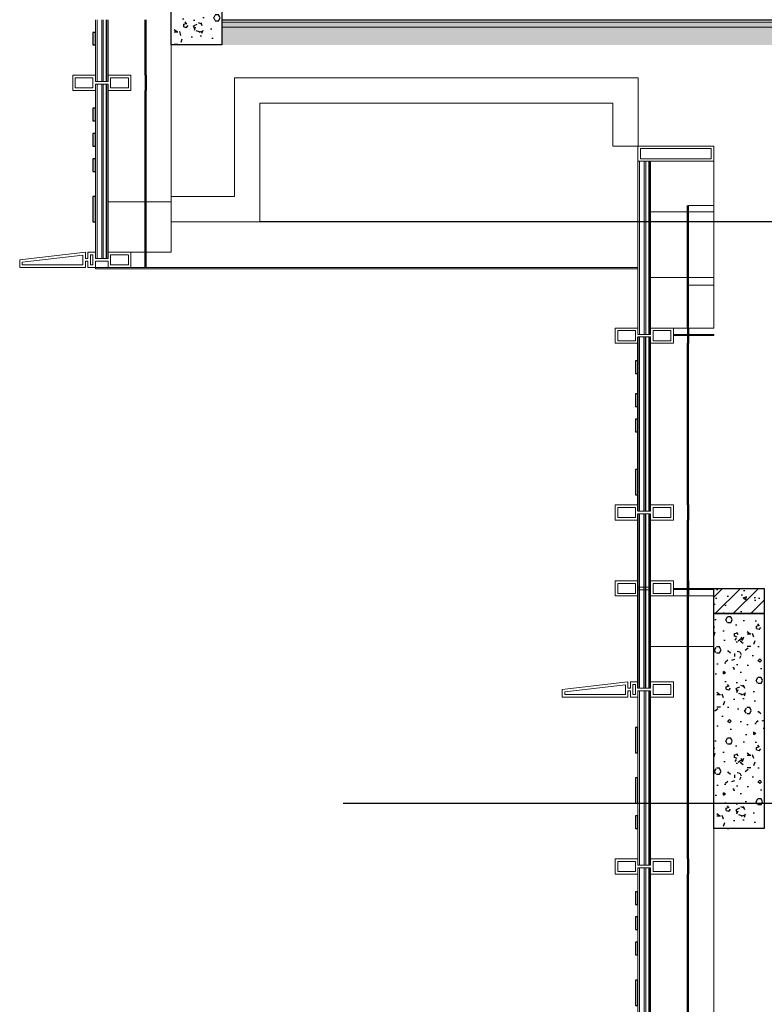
# Model space of a CAD drawing. Extents: x 1147314 to 1218578, y -272074 to -241968.
# Tile 17 of 47: x 1167503 to 1170450, y -256612 to -252716. Entities that reach past the tile are written whole.
import ezdxf

# ---------------------------------------------------------------- set-up
doc = ezdxf.new("R2010")
doc.units = 0
doc.header["$LTSCALE"] = 1000
doc.header["$MEASUREMENT"] = 0
doc.linetypes.add('230303生产综合楼-平面图_t8$0$DOTE', pattern=[2.42, 2, -0.2, 0.02, -0.2])
for name, color, linetype in [('A-DOOR-FIRE', 4, 'Continuous'), ('A-SECT-SURF', 6, 'Continuous'), ('A-看线', 115, 'Continuous'), ('DIM_SYMB', 3, 'Continuous'), ('DOTE', 1, 'Continuous'), ('LY_MC_section A', 140, 'Continuous'), ('PUB_HATCH', 8, 'Continuous'), ('SURFACE', 6, 'Continuous'), ('WALL', 255, 'Continuous')]:
    doc.layers.add(name, color=color, linetype=linetype)
for name, color, linetype, lineweight in [('A-WALL-INSL', 241, 'Continuous', 0), ('WALL-CURT-GLAZ', 120, 'Continuous', 0), ('WALL-CURT-METL', 211, 'Continuous', 0), ('墙身分层线', 253, 'Continuous', 18)]:
    doc.layers.add(name, color=color, linetype=linetype, lineweight=lineweight)

# ---------------------------------------------------------------- blocks, each defined once
blk = doc.blocks.new('A$C37e4a2ef')
at = {"layer": 'A-看线'}
for points in [[(196, -60), (196, 0)], [(200, -60), (200, 0)]]:
    blk.add_lwpolyline(points, dxfattribs=at)
at = {"layer": 'WALL-CURT-METL'}
for points in [[(140, -60), (50, -60), (50, -35), (0, -35), (0, -60), (-30, -60), (-30, -35), (-40, -35), (-40, -60), (-300, -60), (-300, -30), (-40, 0), (-40, -25), (-30, -25), (-30, 0), (0, 0), (0, -25), (50, -25), (50, 0), (140, 0)], [(-50, -50), (-50, -11.2), (-290, -38.9), (-290, -50)], [(-20, -10), (-10, -10), (-10, -50), (-20, -50)], [(130, -25), (130, -10), (60, -10), (60, -50), (130, -50)]]:
    blk.add_lwpolyline(points, close=True, dxfattribs=at)
blk = doc.blocks.new('A$C42b86bd6')
at = {"layer": 'A-看线'}
for points in [[(286, 0), (286, -60)], [(290, 0), (290, -60)]]:
    blk.add_lwpolyline(points, dxfattribs=at)
at = {"layer": 'WALL-CURT-METL'}
for points in [[(230, -60), (230, 0), (140, 0), (140, -25), (90, -25), (90, 0), (0, 0), (0, -60), (90, -60), (90, -35), (140, -35), (140, -60)], [(80, -25), (80, -10), (10, -10), (10, -50), (80, -50)], [(220, -50), (220, -10), (150, -10), (150, -35), (150, -50)]]:
    blk.add_lwpolyline(points, close=True, dxfattribs=at)
blk = doc.blocks.new('A$Cb5ae1680')
at = {"layer": 'A-看线'}
for points in [[(44, 0), (44, 690)], [(50, 0), (50, 690)], [(196, 25), (196, 665)], [(200, 25), (200, 665)]]:
    blk.add_lwpolyline(points, dxfattribs=at)
at = {"layer": 'LY_MC_section A'}
for points in [[(0, 0), (0, 690)], [(6, 0), (6, 690)], [(25, 0), (25, 690)], [(31, 0), (31, 690)]]:
    blk.add_lwpolyline(points, dxfattribs=at)
blk = doc.blocks.new('A$C38d1714a')
at = {"layer": 'A-WALL-INSL'}
blk.add_lwpolyline([(0, 0), (250, 0), (250, -200), (0, -200)], close=True, dxfattribs=at)
blk = doc.blocks.new('A$C827e71c0')
at = {"layer": 'A-DOOR-FIRE'}
blk.add_blockref('A$C42b86bd6', (-90, 0), dxfattribs=at)
blk = doc.blocks.new('A$C071d96ed')
at = {"layer": 'A-看线'}
for points in [[(44, -690), (44, 0)], [(50, -690), (50, 0)], [(196, -665), (196, -25)], [(200, -665), (200, -25)]]:
    blk.add_lwpolyline(points, dxfattribs=at)
at = {"layer": 'WALL-CURT-GLAZ'}
for p, q in [((0, -690), (0, 0)), ((6, -690), (6, 0)), ((25, -690), (25, 0)), ((31, -690), (31, 0))]:
    blk.add_line(p, q, dxfattribs=at)
blk = doc.blocks.new('A$Ced730f99')
at = {"layer": 'PUB_HATCH'}
h = blk.add_hatch(dxfattribs=at)
h.set_pattern_fill('加气混凝土', color=256, scale=10, style=0)
h.set_pattern_definition([(0, (-1155155.12, 220605.91), (60, 120), [0, -120]), (0, (-1155225.32, 220589.71), (60, 120), [0, -120]), (0, (-1155186.32, 220588.51), (60, 120), [0, -120]), (0, (-1155143.72, 220623.91), (60, 120), [0, -120]), (0, (-1155193.52, 220582.51), (60, 120), [0, -120]), (0, (-1155131.72, 220699.51), (60, 120), [0, -120]), (0, (-1155168.32, 220689.91), (60, 120), [0, -120]), (0, (-1155149.12, 220674.91), (60, 120), [0, -120]), (0, (-1155246.92, 220672.51), (60, 120), [0, -120]), (0, (-1155188.12, 220667.11), (60, 120), [0, -120]), (0, (-1155210.92, 220636.51), (60, 120), [0, -120]), (0, (-1155209.72, 220591.51), (60, 120), [0, -120]), (0, (-1155164.72, 220586.71), (60, 120), [0, -120]), (0, (-1155131.72, 220639.51), (60, 120), [0, -120]), (0, (-1155243.92, 220620.91), (60, 120), [0, -120]), (0, (-1155233.72, 220641.31), (60, 120), [0, -120]), (0, (-1155186.92, 220632.91), (60, 120), [0, -120]), (0, (-1155203.72, 220615.51), (60, 120), [0, -120]), (0, (-1155213.32, 220655.11), (60, 120), [0, -120]), (0, (-1155198.32, 220700.11), (60, 120), [0, -120]), (0, (-1155239.12, 220595.71), (60, 120), [0, -120]), (0, (-1155173.12, 220675.51), (60, 120), [0, -120]), (0, (-1155228.92, 220677.31), (60, 120), [0, -120]), (0, (-1155238.52, 220692.91), (60, 120), [0, -120]), (130.601294, (-1155139.0886, 220661.9406), (-299.999996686, 360.000001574), [5.268311, -2207.4222]), (18.4349488, (-1155147.66, 220664.226), (299.9999989, 119.9999991), [5.421048, -753.52558]), (90, (-1155147.66, 220659.083), (60, 120), [5.142857, -234.85713]), (161.565051, (-1155142.517, 220657.37), (-300.0000015, 119.99999105), [5.421048, -753.52558]), (53.1301023, (-1155142.517, 220657.37), (60.0000001, 119.99999994), [5.714286, -594.2857]), (135, (-1155137.946, 220596.226), (-60.0000073, 119.9999919), [4.848732, -334.56252]), (45, (-1155144.803, 220596.226), (59.9999996, 119.9999995), [4.848732, -334.56252]), (135, (-1155141.374, 220592.798), (-60.0000073, 119.9999919), [4.848732, -334.56252]), (45, (-1155141.374, 220592.798), (59.9999996, 119.9999995), [4.848732, -334.56252]), (116.565051, (-1155195.66, 220676.8), (-1e-05, 239.999993), [6.388765, -127.7753]), (180, (-1155198.52, 220682.51), (-60, 120), [6.857143, -113.14285]), (63.434949, (-1155208.23, 220676.8), (5e-07, 239.999999), [6.388765, -127.7753]), (116.565051, (-1155205.37, 220671.08), (-1e-05, 239.999993), [6.388765, -127.7753]), (0, (-1155205.37, 220671.08), (60, 120), [6.857143, -113.14285]), (63.434949, (-1155198.52, 220671.08), (5e-07, 239.999999), [6.388765, -127.7753]), (107.102728, (-1155150.517, 220636.2263), (-179.999993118, 600.000000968), [7.772269, -3256.5805]), (143.972626, (-1155152.803, 220643.655), (-1139.99998555, 839.99999905), [7.772269, -1624.404]), (180, (-1155159.09, 220648.23), (-60, 120), [7.428571, -112.57142]), (36.0273733, (-1155172.803, 220643.655), (1139.999991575, 839.999990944), [7.772269, -1624.404]), (71.5650511, (-1155175.089, 220636.798), (180.00000092, 599.99999897), [7.228063, -751.71856]), (107.102728, (-1155172.803, 220629.369), (-179.999993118, 600.000000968), [7.772269, -3256.5805]), (143.972626, (-1155166.517, 220624.798), (-1139.99998555, 839.99999905), [7.772269, -1624.404]), (0, (-1155166.52, 220624.8), (60, 120), [7.428571, -112.57142]), (36.0273733, (-1155159.089, 220624.798), (1139.999991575, 839.999990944), [7.772269, -1624.404]), (71.5650511, (-1155152.803, 220629.37), (180.00000092, 599.99999897), [7.228063, -751.71856]), (150.255118, (-1155149.374, 220692.226), (-180.00000043, 119.99999851), [4.607004, -962.86392]), (90, (-1155153.374, 220689.94), (60, 120), [4.571429, -235.42855]), (29.7448813, (-1155153.374, 220689.94), (180.0000001, 119.99999944), [4.607004, -962.86392]), (116.565051, (-1155177.37, 220607.08), (-1e-05, 239.999993), [6.388765, -127.7753]), (168.690067, (-1155180.231, 220612.798), (-540.0000004, 119.99999699), [5.827451, -1217.9371]), (41.1859251, (-1155190.517, 220609.9406), (1499.999990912, 1319.999988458), [6.074369, -2545.1604]), (90, (-1155190.52, 220604.226), (60, 120), [5.714286, -234.2857]), (138.814074, (-1155185.9457, 220600.2263), (-1499.999973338, 1320.000008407), [6.074369, -2545.1604]), (16.6992442, (-1155185.946, 220600.2263), (1979.999985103, 599.999993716), [5.96589, -2499.7075]), (60.9453959, (-1155180.2314, 220601.9406), (59.99999984, 119.999998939), [5.883217, -2465.0679]), (109.983106, (-1155227.66, 220657.369), (-300.00000113, 839.999997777), [6.6884, -2802.4395]), (155.556045, (-1155229.9457, 220663.655), (-780.000002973, 359.99999252), [6.904597, -2893.0263]), (24.4439547, (-1155242.517, 220663.655), (780.00000039, 359.999998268), [6.904597, -2893.0263]), (70.0168934, (-1155244.803, 220657.369), (300.000000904, 839.999997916), [6.6884, -2802.4395]), (109.983106, (-1155242.517, 220651.0835), (-300.00000113, 839.999997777), [6.6884, -2802.4395]), (160.016893, (-1155236.231, 220648.798), (-300.00000018, 119.99999453), [6.6884, -1397.8755]), (19.9831065, (-1155236.231, 220648.798), (299.99999835, 119.99999981), [6.6884, -1397.8755]), (70.0168934, (-1155229.9457, 220651.0835), (300.000000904, 839.999997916), [6.6884, -2802.4395]), (122.005383, (-1155183.089, 220646.512), (-60.00000805, 119.99999387), [5.390846, -1126.6868]), (18.4349488, (-1155191.089, 220649.37), (299.9999989, 119.9999991), [5.421048, -753.52558]), (90, (-1155191.09, 220644.226), (60, 120), [5.142857, -234.85713]), (161.565051, (-1155185.946, 220642.512), (-300.0000015, 119.99999105), [5.421048, -753.52558]), (54.4623222, (-1155185.946, 220642.512), (419.99999939, 599.9999991), [4.915614, -2059.6423]), (116.565051, (-1155217.95, 220617.37), (-1e-05, 239.999993), [6.388765, -127.7753]), (180, (-1155220.8, 220623.08), (-60, 120), [6.285714, -113.71428]), (59.0362434, (-1155230.517, 220617.369), (60.000000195, 119.99999942), [6.663946, -1392.7644]), (120.963756, (-1155227.089, 220611.655), (-60.0000082, 119.99999449), [6.663946, -1392.7644]), (0, (-1155227.09, 220611.65), (60, 120), [6.285714, -113.71428]), (63.434949, (-1155220.8, 220611.65), (5e-07, 239.999999), [6.388765, -127.7753])])
h.paths.add_polyline_path([(-3622.7, 70), (-3622.7, 0), (-1172.7, 0), (-1172.7, 70)])
h = blk.add_hatch(dxfattribs=at)
h.set_pattern_fill('加气混凝土', color=256, scale=10, style=0)
h.set_pattern_definition([(0, (-1152832.56, 220605.91), (60, 120), [0, -120]), (0, (-1152902.76, 220589.71), (60, 120), [0, -120]), (0, (-1152863.76, 220588.51), (60, 120), [0, -120]), (0, (-1152821.16, 220623.91), (60, 120), [0, -120]), (0, (-1152870.96, 220582.51), (60, 120), [0, -120]), (0, (-1152809.16, 220699.51), (60, 120), [0, -120]), (0, (-1152845.76, 220689.91), (60, 120), [0, -120]), (0, (-1152826.56, 220674.91), (60, 120), [0, -120]), (0, (-1152924.36, 220672.51), (60, 120), [0, -120]), (0, (-1152865.56, 220667.11), (60, 120), [0, -120]), (0, (-1152888.36, 220636.51), (60, 120), [0, -120]), (0, (-1152887.16, 220591.51), (60, 120), [0, -120]), (0, (-1152842.16, 220586.71), (60, 120), [0, -120]), (0, (-1152809.16, 220639.51), (60, 120), [0, -120]), (0, (-1152921.36, 220620.91), (60, 120), [0, -120]), (0, (-1152911.16, 220641.31), (60, 120), [0, -120]), (0, (-1152864.36, 220632.91), (60, 120), [0, -120]), (0, (-1152881.16, 220615.51), (60, 120), [0, -120]), (0, (-1152890.76, 220655.11), (60, 120), [0, -120]), (0, (-1152875.76, 220700.11), (60, 120), [0, -120]), (0, (-1152916.56, 220595.71), (60, 120), [0, -120]), (0, (-1152850.56, 220675.51), (60, 120), [0, -120]), (0, (-1152906.36, 220677.31), (60, 120), [0, -120]), (0, (-1152915.96, 220692.91), (60, 120), [0, -120]), (130.601294, (-1152816.5266, 220661.938), (-299.999996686, 360.000001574), [5.268311, -2207.4222]), (18.4349488, (-1152825.098, 220664.223), (299.9999989, 119.9999991), [5.421048, -753.52558]), (90, (-1152825.1, 220659.08), (60, 120), [5.142857, -234.85713]), (161.565051, (-1152819.955, 220657.366), (-300.0000015, 119.99999105), [5.421048, -753.52558]), (53.1301023, (-1152819.955, 220657.366), (60.0000001, 119.99999994), [5.714286, -594.2857]), (135, (-1152815.384, 220596.223), (-60.0000073, 119.9999919), [4.848732, -334.56252]), (45, (-1152822.24, 220596.223), (59.9999996, 119.9999995), [4.848732, -334.56252]), (135, (-1152818.812, 220592.795), (-60.0000073, 119.9999919), [4.848732, -334.56252]), (45, (-1152818.812, 220592.795), (59.9999996, 119.9999995), [4.848732, -334.56252]), (116.565051, (-1152873.1, 220676.8), (-1e-05, 239.999993), [6.388765, -127.7753]), (180, (-1152875.96, 220682.51), (-60, 120), [6.857143, -113.14285]), (63.434949, (-1152885.67, 220676.8), (5e-07, 239.999999), [6.388765, -127.7753]), (116.565051, (-1152882.81, 220671.08), (-1e-05, 239.999993), [6.388765, -127.7753]), (0, (-1152882.81, 220671.08), (60, 120), [6.857143, -113.14285]), (63.434949, (-1152875.96, 220671.08), (5e-07, 239.999999), [6.388765, -127.7753]), (107.102728, (-1152827.955, 220636.2234), (-179.999993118, 600.000000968), [7.772269, -3256.5805]), (143.972626, (-1152830.241, 220643.652), (-1139.99998555, 839.99999905), [7.772269, -1624.404]), (180, (-1152836.53, 220648.22), (-60, 120), [7.428571, -112.57142]), (36.0273733, (-1152850.241, 220643.652), (1139.999991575, 839.999990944), [7.772269, -1624.404]), (71.5650511, (-1152852.527, 220636.795), (180.00000092, 599.99999897), [7.228063, -751.71856]), (107.102728, (-1152850.241, 220629.3663), (-179.999993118, 600.000000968), [7.772269, -3256.5805]), (143.972626, (-1152843.955, 220624.795), (-1139.99998555, 839.99999905), [7.772269, -1624.404]), (0, (-1152843.96, 220624.8), (60, 120), [7.428571, -112.57142]), (36.0273733, (-1152836.527, 220624.795), (1139.999991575, 839.999990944), [7.772269, -1624.404]), (71.5650511, (-1152830.24, 220629.366), (180.00000092, 599.99999897), [7.228063, -751.71856]), (150.255118, (-1152826.812, 220692.223), (-180.00000043, 119.99999851), [4.607004, -962.86392]), (90, (-1152830.81, 220689.94), (60, 120), [4.571429, -235.42855]), (29.7448813, (-1152830.812, 220689.938), (180.0000001, 119.99999944), [4.607004, -962.86392]), (116.565051, (-1152854.81, 220607.08), (-1e-05, 239.999993), [6.388765, -127.7753]), (168.690067, (-1152857.67, 220612.795), (-540.0000004, 119.99999699), [5.827451, -1217.9371]), (41.1859251, (-1152867.955, 220609.9377), (1499.999990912, 1319.999988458), [6.074369, -2545.1604]), (90, (-1152867.955, 220604.223), (60, 120), [5.714286, -234.2857]), (138.814074, (-1152863.384, 220600.2234), (-1499.999973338, 1320.000008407), [6.074369, -2545.1604]), (16.6992442, (-1152863.384, 220600.2234), (1979.999985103, 599.999993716), [5.96589, -2499.7075]), (60.9453959, (-1152857.6695, 220601.938), (59.99999984, 119.999998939), [5.883217, -2465.0679]), (109.983106, (-1152905.098, 220657.3663), (-300.00000113, 839.999997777), [6.6884, -2802.4395]), (155.556045, (-1152907.384, 220663.652), (-780.000002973, 359.99999252), [6.904597, -2893.0263]), (24.4439547, (-1152919.955, 220663.652), (780.00000039, 359.999998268), [6.904597, -2893.0263]), (70.0168934, (-1152922.241, 220657.3663), (300.000000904, 839.999997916), [6.6884, -2802.4395]), (109.983106, (-1152919.955, 220651.0806), (-300.00000113, 839.999997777), [6.6884, -2802.4395]), (160.016893, (-1152913.67, 220648.795), (-300.00000018, 119.99999453), [6.6884, -1397.8755]), (19.9831065, (-1152913.67, 220648.795), (299.99999835, 119.99999981), [6.6884, -1397.8755]), (70.0168934, (-1152907.384, 220651.0806), (300.000000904, 839.999997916), [6.6884, -2802.4395]), (122.005383, (-1152860.527, 220646.509), (-60.00000805, 119.99999387), [5.390846, -1126.6868]), (18.4349488, (-1152868.527, 220649.366), (299.9999989, 119.9999991), [5.421048, -753.52558]), (90, (-1152868.527, 220644.223), (60, 120), [5.142857, -234.85713]), (161.565051, (-1152863.384, 220642.51), (-300.0000015, 119.99999105), [5.421048, -753.52558]), (54.4623222, (-1152863.384, 220642.509), (419.99999939, 599.9999991), [4.915614, -2059.6423]), (116.565051, (-1152895.38, 220617.37), (-1e-05, 239.999993), [6.388765, -127.7753]), (180, (-1152898.24, 220623.08), (-60, 120), [6.285714, -113.71428]), (59.0362434, (-1152907.955, 220617.366), (60.000000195, 119.99999942), [6.663946, -1392.7644]), (120.963756, (-1152904.527, 220611.652), (-60.0000082, 119.99999449), [6.663946, -1392.7644]), (0, (-1152904.53, 220611.65), (60, 120), [6.285714, -113.71428]), (63.434949, (-1152898.24, 220611.65), (5e-07, 239.999999), [6.388765, -127.7753])])
h.paths.add_polyline_path([(-872.7, 50), (-872.7, 0), (0, 0), (0, 50)])
h.paths.add_polyline_path([(-1172.7, 50), (-1172.7, 0), (-1172.7, 0), (-1172.7, 50)])
at = {"layer": '墙身分层线'}
h = blk.add_hatch(dxfattribs=at)
h.set_pattern_fill('混凝土', color=256, scale=10)
h.set_pattern_definition([(50, (-1155190.52, 220642.51), (71.7260183, -6.2752135), [7.5, -82.5]), (355, (-1155190.52, 220642.51), (-13.8751334, 75.2192134), [6, -66]), (100.4514, (-1155184.54, 220641.99), (57.850938, 68.9439542), [6.374019, -70.114211]), (46.1842, (-1155190.52, 220662.51), (106.724105, -16.5519014), [11.25, -123.75]), (96.6356, (-1155181.62, 220661.13), (93.466271, 97.411787), [9.561029, -105.1713]), (351.1842, (-1155190.52, 220662.51), (93.466195, 97.41186), [9, -99]), (21, (-1155180.52, 220657.51), (59.6907052, -40.261889), [7.5, -82.5]), (326, (-1155180.52, 220657.51), (24.331533, 72.5150045), [6, -66]), (71.4514, (-1155175.54, 220654.16), (84.022263, 32.2530497), [6.374019, -70.114211]), (37.5, (-1155190.517, 220642.512), (1.21598553, 33.2893854), [0, -65.2, 0, -67, 0, -66.25]), (7.5, (-1155190.517, 220642.512), (26.3069537, 39.4411712), [0, -38.2, 0, -63.7, 0, -25.25]), (327.5, (-1155212.817, 220642.512), (53.3822436, -2.2554872), [0, -25, 0, -78, 0, -103.5]), (317.5, (-1155222.817, 220642.51), (58.318617, 10.0104982), [0, -32.5, 0, -51.8, 0, -73.5])])
h.paths.add_polyline_path([(-3622.7, 90), (-3622.7, 70), (-1172.7, 70), (-1172.7, 90)])
h = blk.add_hatch(dxfattribs=at)
h.set_pattern_fill('混凝土', color=256, scale=10)
h.set_pattern_definition([(50, (-1152867.955, 220642.51), (71.7260183, -6.2752135), [7.5, -82.5]), (355, (-1152867.955, 220642.51), (-13.8751334, 75.2192134), [6, -66]), (100.4514, (-1152861.98, 220641.986), (57.850938, 68.9439542), [6.374019, -70.114211]), (46.1842, (-1152867.955, 220662.51), (106.724105, -16.5519014), [11.25, -123.75]), (96.6356, (-1152859.06, 220661.13), (93.466271, 97.411787), [9.561029, -105.1713]), (351.1842, (-1152867.96, 220662.51), (93.466195, 97.41186), [9, -99]), (21, (-1152857.955, 220657.51), (59.6907052, -40.261889), [7.5, -82.5]), (326, (-1152857.955, 220657.51), (24.331533, 72.5150045), [6, -66]), (71.4514, (-1152852.98, 220654.154), (84.022263, 32.2530497), [6.374019, -70.114211]), (37.5, (-1152867.955, 220642.51), (1.21598553, 33.2893854), [0, -65.2, 0, -67, 0, -66.25]), (7.5, (-1152867.955, 220642.51), (26.3069537, 39.4411712), [0, -38.2, 0, -63.7, 0, -25.25]), (327.5, (-1152890.255, 220642.51), (53.3822436, -2.2554872), [0, -25, 0, -78, 0, -103.5]), (317.5, (-1152900.255, 220642.51), (58.318617, 10.0104982), [0, -32.5, 0, -51.8, 0, -73.5])])
h.paths.add_polyline_path([(-872.7, 100), (-872.7, 50), (0, 50), (0, 100)])
h.paths.add_polyline_path([(-1172.7, 100), (-1172.7, 50), (-1172.7, 50), (-1172.7, 100)])
at = {"layer": 'A-SECT-SURF'}
for p, q in [((-3622.7, 100), (-1172.7, 100)), ((-872.7, 100), (0, 100))]:
    blk.add_line(p, q, dxfattribs=at)
blk.add_lwpolyline([(-872.7, 100), (0, 100)], dxfattribs=at)
at = {"layer": '墙身分层线'}
for p, q in [((-1172.7, 90), (-3622.7, 90)), ((-1172.7, 70), (-3622.7, 70)), ((0, 50), (-872.7, 50))]:
    blk.add_line(p, q, dxfattribs=at)
blk = doc.blocks.new('A$C1daeacdf')
at = {"layer": 'A-WALL-INSL'}
for points in [[(2382.8, -370), (2132.8, -370), (2132.8, 100), (535.6, 100), (535.6, -170)], [(2382.8, -470), (2032.8, -470), (2032.8, 0), (635.6, 0), (635.6, -170), (535.6, -170)]]:
    blk.add_lwpolyline(points, dxfattribs=at)

msp = doc.modelspace()

# ---------------------------------------------------------------- hatches: boundary and pattern name
at = {"layer": 'PUB_HATCH'}
h = msp.add_hatch(dxfattribs=at)
h.set_pattern_fill('加气混凝土', color=256, scale=20, style=0)
h.set_pattern_definition([(0, (-1037222.86, 117228.98), (120, 240), [0, -240]), (0, (-1037363.26, 117196.58), (120, 240), [0, -240]), (0, (-1037285.26, 117194.18), (120, 240), [0, -240]), (0, (-1037200.06, 117264.98), (120, 240), [0, -240]), (0, (-1037299.66, 117182.18), (120, 240), [0, -240]), (0, (-1037176.06, 117416.18), (120, 240), [0, -240]), (0, (-1037249.26, 117396.98), (120, 240), [0, -240]), (0, (-1037210.86, 117366.98), (120, 240), [0, -240]), (0, (-1037406.46, 117362.18), (120, 240), [0, -240]), (0, (-1037288.86, 117351.38), (120, 240), [0, -240]), (0, (-1037334.46, 117290.18), (120, 240), [0, -240]), (0, (-1037332.06, 117200.18), (120, 240), [0, -240]), (0, (-1037242.06, 117190.58), (120, 240), [0, -240]), (0, (-1037176.06, 117296.18), (120, 240), [0, -240]), (0, (-1037400.46, 117258.98), (120, 240), [0, -240]), (0, (-1037380.06, 117299.78), (120, 240), [0, -240]), (0, (-1037286.46, 117282.98), (120, 240), [0, -240]), (0, (-1037320.06, 117248.18), (120, 240), [0, -240]), (0, (-1037339.26, 117327.38), (120, 240), [0, -240]), (0, (-1037309.26, 117417.38), (120, 240), [0, -240]), (0, (-1037390.86, 117208.58), (120, 240), [0, -240]), (0, (-1037258.86, 117368.18), (120, 240), [0, -240]), (0, (-1037370.46, 117371.78), (120, 240), [0, -240]), (0, (-1037389.66, 117402.98), (120, 240), [0, -240]), (130.601294, (-1037190.799, 117341.04), (-599.99999337, 720.00000315), [10.536622, -4414.8444]), (18.4349488, (-1037207.942, 117345.61), (599.9999978, 239.9999982), [10.842096, -1507.05116]), (90, (-1037207.94, 117335.33), (120, 240), [10.285714, -469.71426]), (161.565051, (-1037197.656, 117331.897), (-600.000003, 239.9999821), [10.842096, -1507.05116]), (53.1301023, (-1037197.656, 117331.897), (120.0000002, 239.9999999), [11.428572, -1188.5714]), (135, (-1037188.51, 117209.61), (-120.0000145, 239.9999838), [9.697464, -669.12504]), (45, (-1037202.23, 117209.61), (119.9999992, 239.999999), [9.697464, -669.12504]), (135, (-1037195.37, 117202.754), (-120.0000145, 239.9999838), [9.697464, -669.12504]), (45, (-1037195.37, 117202.754), (119.9999992, 239.999999), [9.697464, -669.12504]), (116.565051, (-1037303.94, 117370.75), (-2e-05, 479.999987), [12.77753, -255.5506]), (180, (-1037309.66, 117382.18), (-120, 240), [13.714286, -226.2857]), (63.434949, (-1037329.09, 117370.75), (1e-06, 479.999998), [12.77753, -255.5506]), (116.565051, (-1037323.37, 117359.33), (-2e-05, 479.999987), [12.77753, -255.5506]), (0, (-1037323.37, 117359.33), (120, 240), [13.714286, -226.2857]), (63.434949, (-1037309.66, 117359.33), (1e-06, 479.999998), [12.77753, -255.5506]), (107.102728, (-1037213.6564, 117289.6115), (-359.999986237, 1200.000001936), [15.544538, -6513.161]), (143.972626, (-1037218.228, 117304.469), (-2279.9999711, 1679.9999981), [15.544538, -3248.808]), (180, (-1037230.8, 117313.6), (-120, 240), [14.857142, -225.14284]), (36.0273733, (-1037258.228, 117304.469), (2279.99998315, 1679.99998189), [15.544538, -3248.808]), (71.5650511, (-1037262.8, 117290.754), (360.00000185, 1199.99999793), [14.456126, -1503.43712]), (107.102728, (-1037258.228, 117275.897), (-359.999986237, 1200.000001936), [15.544538, -6513.161]), (143.972626, (-1037245.656, 117266.754), (-2279.9999711, 1679.9999981), [15.544538, -3248.808]), (0, (-1037245.66, 117266.75), (120, 240), [14.857142, -225.14284]), (36.0273733, (-1037230.8, 117266.754), (2279.99998315, 1679.99998189), [15.544538, -3248.808]), (71.5650511, (-1037218.228, 117275.897), (360.00000185, 1199.99999793), [14.456126, -1503.43712]), (150.255118, (-1037211.37, 117401.612), (-360.00000085, 239.99999703), [9.214008, -1925.72784]), (90, (-1037219.37, 117397.04), (120, 240), [9.142858, -470.8571]), (29.7448813, (-1037219.37, 117397.04), (360.0000002, 239.99999888), [9.214008, -1925.72784]), (116.565051, (-1037267.37, 117231.33), (-2e-05, 479.999987), [12.77753, -255.5506]), (168.690067, (-1037273.085, 117242.754), (-1080.0000008, 239.99999398), [11.654902, -2435.8742]), (41.1859251, (-1037293.656, 117237.04), (2999.999981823, 2639.999976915), [12.148738, -5090.3208]), (90, (-1037293.66, 117225.61), (120, 240), [11.428572, -468.5714]), (138.814074, (-1037284.514, 117217.612), (-2999.999946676, 2640.000016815), [12.148738, -5090.3208]), (16.6992442, (-1037284.514, 117217.612), (3959.999970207, 1199.99998743), [11.93178, -4999.415]), (60.9453959, (-1037273.085, 117221.04), (119.99999968, 239.99999788), [11.766434, -4930.1358]), (109.983106, (-1037367.942, 117331.897), (-600.00000226, 1679.999995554), [13.3768, -5604.879]), (155.556045, (-1037372.514, 117344.469), (-1560.000005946, 719.99998504), [13.809194, -5786.0526]), (24.4439547, (-1037397.656, 117344.469), (1560.00000078, 719.999996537), [13.809194, -5786.0526]), (70.0168934, (-1037402.228, 117331.897), (600.00000181, 1679.99999583), [13.3768, -5604.879]), (109.983106, (-1037397.656, 117319.326), (-600.00000226, 1679.999995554), [13.3768, -5604.879]), (160.016893, (-1037385.085, 117314.754), (-600.00000035, 239.99998907), [13.3768, -2795.751]), (19.9831065, (-1037385.085, 117314.754), (599.9999967, 239.99999962), [13.3768, -2795.751]), (70.0168934, (-1037372.514, 117319.326), (600.00000181, 1679.99999583), [13.3768, -5604.879]), (122.005383, (-1037278.8, 117310.183), (-120.0000161, 239.99998775), [10.781693, -2253.3736]), (18.4349488, (-1037294.8, 117315.897), (599.9999978, 239.9999982), [10.842096, -1507.05116]), (90, (-1037294.8, 117305.61), (120, 240), [10.285714, -469.71426]), (161.565051, (-1037284.514, 117302.183), (-600.000003, 239.9999821), [10.842096, -1507.05116]), (54.4623222, (-1037284.514, 117302.183), (839.99999878, 1199.9999982), [9.831228, -4119.2846]), (116.565051, (-1037348.51, 117251.9), (-2e-05, 479.999987), [12.77753, -255.5506]), (180, (-1037354.23, 117263.33), (-120, 240), [12.571428, -227.42856]), (59.0362434, (-1037373.656, 117251.897), (120.0000004, 239.99999884), [13.32789, -2785.5288]), (120.963756, (-1037366.8, 117240.469), (-120.0000164, 239.99998898), [13.32789, -2785.5288]), (0, (-1037366.8, 117240.47), (120, 240), [12.571428, -227.42856]), (63.434949, (-1037354.23, 117240.47), (1e-06, 479.999998), [12.77753, -255.5506])])
h.paths.add_polyline_path([(1168103.2, -251866), (1168303.2, -251866), (1168303.2, -252816), (1168103.2, -252816)])
h = msp.add_hatch(dxfattribs=at)
h.set_pattern_fill('钢筋混凝土', color=256, scale=20, style=0)
h.set_pattern_definition([(45, (-1035146.493, 114602.187), (-35.3553391, 35.3553391), []), (50, (-1035146.49, 114602.19), (143.4520365, -12.550427), [15, -165]), (355, (-1035146.5, 114602.19), (-27.750267, 150.438427), [12, -132]), (100.4514, (-1035134.54, 114601.14), (115.701876, 137.887908), [12.748038, -140.228422]), (46.1842, (-1035146.5, 114642.19), (213.44821, -33.103803), [22.5, -247.5]), (96.6356, (-1035128.7, 114639.43), (186.932541, 194.823574), [19.122058, -210.3426]), (351.1842, (-1035146.5, 114642.19), (186.93239, 194.82372), [18, -198]), (21, (-1035126.49, 114632.19), (119.3814104, -80.523778), [15, -165]), (326, (-1035126.5, 114632.19), (48.663066, 145.030009), [12, -132]), (71.4514, (-1035116.55, 114625.48), (168.044526, 64.506099), [12.748038, -140.228422]), (37.5, (-1035146.493, 114602.187), (2.4319711, 66.5787708), [0, -130.4, 0, -134, 0, -132.5]), (7.5, (-1035146.49, 114602.19), (52.6139075, 78.8823424), [0, -76.4, 0, -127.4, 0, -50.5]), (327.5, (-1035191.093, 114602.187), (106.7644872, -4.5109743), [0, -50, 0, -156, 0, -207]), (317.5, (-1035211.09, 114602.19), (116.637234, 20.0209965), [0, -65, 0, -103.6, 0, -147])])
h.paths.add_polyline_path([(1170250.3, -254966), (1170450.3, -254966), (1170450.3, -255066), (1170250.3, -255066)])
h = msp.add_hatch(dxfattribs=at)
h.set_pattern_fill('加气混凝土', color=256, scale=20, style=0)
h.set_pattern_definition([(0, (-1035075.7, 114127.49), (120, 240), [0, -240]), (0, (-1035216.1, 114095.09), (120, 240), [0, -240]), (0, (-1035138.1, 114092.69), (120, 240), [0, -240]), (0, (-1035052.9, 114163.49), (120, 240), [0, -240]), (0, (-1035152.5, 114080.69), (120, 240), [0, -240]), (0, (-1035028.9, 114314.69), (120, 240), [0, -240]), (0, (-1035102.1, 114295.49), (120, 240), [0, -240]), (0, (-1035063.7, 114265.49), (120, 240), [0, -240]), (0, (-1035259.3, 114260.69), (120, 240), [0, -240]), (0, (-1035141.7, 114249.89), (120, 240), [0, -240]), (0, (-1035187.3, 114188.69), (120, 240), [0, -240]), (0, (-1035184.9, 114098.69), (120, 240), [0, -240]), (0, (-1035094.9, 114089.09), (120, 240), [0, -240]), (0, (-1035028.9, 114194.69), (120, 240), [0, -240]), (0, (-1035253.3, 114157.49), (120, 240), [0, -240]), (0, (-1035232.9, 114198.29), (120, 240), [0, -240]), (0, (-1035139.3, 114181.49), (120, 240), [0, -240]), (0, (-1035172.9, 114146.69), (120, 240), [0, -240]), (0, (-1035192.1, 114225.89), (120, 240), [0, -240]), (0, (-1035162.1, 114315.89), (120, 240), [0, -240]), (0, (-1035243.7, 114107.09), (120, 240), [0, -240]), (0, (-1035111.7, 114266.69), (120, 240), [0, -240]), (0, (-1035223.3, 114270.29), (120, 240), [0, -240]), (0, (-1035242.5, 114301.49), (120, 240), [0, -240]), (130.601294, (-1035043.635, 114239.543), (-599.99999337, 720.00000315), [10.536622, -4414.8444]), (18.4349488, (-1035060.778, 114244.115), (599.9999978, 239.9999982), [10.842096, -1507.05116]), (90, (-1035060.78, 114233.83), (120, 240), [10.285714, -469.71426]), (161.565051, (-1035050.492, 114230.4), (-600.000003, 239.9999821), [10.842096, -1507.05116]), (53.1301023, (-1035050.49, 114230.4), (120.0000002, 239.9999999), [11.428572, -1188.5714]), (135, (-1035041.35, 114108.115), (-120.0000145, 239.9999838), [9.697464, -669.12504]), (45, (-1035055.06, 114108.115), (119.9999992, 239.999999), [9.697464, -669.12504]), (135, (-1035048.21, 114101.26), (-120.0000145, 239.9999838), [9.697464, -669.12504]), (45, (-1035048.21, 114101.26), (119.9999992, 239.999999), [9.697464, -669.12504]), (116.565051, (-1035156.78, 114269.26), (-2e-05, 479.999987), [12.77753, -255.5506]), (180, (-1035162.5, 114280.69), (-120, 240), [13.714286, -226.2857]), (63.434949, (-1035181.92, 114269.26), (1e-06, 479.999998), [12.77753, -255.5506]), (116.565051, (-1035176.2, 114257.83), (-2e-05, 479.999987), [12.77753, -255.5506]), (0, (-1035176.2, 114257.83), (120, 240), [13.714286, -226.2857]), (63.434949, (-1035162.5, 114257.83), (1e-06, 479.999998), [12.77753, -255.5506]), (107.102728, (-1035066.492, 114188.115), (-359.999986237, 1200.000001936), [15.544538, -6513.161]), (143.972626, (-1035071.064, 114202.972), (-2279.9999711, 1679.9999981), [15.544538, -3248.808]), (180, (-1035083.64, 114212.11), (-120, 240), [14.857142, -225.14284]), (36.0273733, (-1035111.064, 114202.972), (2279.99998315, 1679.99998189), [15.544538, -3248.808]), (71.5650511, (-1035115.635, 114189.258), (360.00000185, 1199.99999793), [14.456126, -1503.43712]), (107.102728, (-1035111.064, 114174.4005), (-359.999986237, 1200.000001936), [15.544538, -6513.161]), (143.972626, (-1035098.492, 114165.258), (-2279.9999711, 1679.9999981), [15.544538, -3248.808]), (0, (-1035098.5, 114165.26), (120, 240), [14.857142, -225.14284]), (36.0273733, (-1035083.635, 114165.258), (2279.99998315, 1679.99998189), [15.544538, -3248.808]), (71.5650511, (-1035071.064, 114174.4), (360.00000185, 1199.99999793), [14.456126, -1503.43712]), (150.255118, (-1035064.207, 114300.115), (-360.00000085, 239.99999703), [9.214008, -1925.72784]), (90, (-1035072.21, 114295.54), (120, 240), [9.142858, -470.8571]), (29.7448813, (-1035072.207, 114295.543), (360.0000002, 239.99999888), [9.214008, -1925.72784]), (116.565051, (-1035120.2, 114129.83), (-2e-05, 479.999987), [12.77753, -255.5506]), (168.690067, (-1035125.92, 114141.258), (-1080.0000008, 239.99999398), [11.654902, -2435.8742]), (41.1859251, (-1035146.492, 114135.543), (2999.999981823, 2639.999976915), [12.148738, -5090.3208]), (90, (-1035146.49, 114124.11), (120, 240), [11.428572, -468.5714]), (138.814074, (-1035137.349, 114116.115), (-2999.999946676, 2640.000016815), [12.148738, -5090.3208]), (16.6992442, (-1035137.35, 114116.115), (3959.999970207, 1199.99998743), [11.93178, -4999.415]), (60.9453959, (-1035125.921, 114119.543), (119.99999968, 239.99999788), [11.766434, -4930.1358]), (109.983106, (-1035220.778, 114230.401), (-600.00000226, 1679.999995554), [13.3768, -5604.879]), (155.556045, (-1035225.349, 114242.972), (-1560.000005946, 719.99998504), [13.809194, -5786.0526]), (24.4439547, (-1035250.492, 114242.972), (1560.00000078, 719.999996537), [13.809194, -5786.0526]), (70.0168934, (-1035255.064, 114230.401), (600.00000181, 1679.99999583), [13.3768, -5604.879]), (109.983106, (-1035250.492, 114217.829), (-600.00000226, 1679.999995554), [13.3768, -5604.879]), (160.016893, (-1035237.92, 114213.258), (-600.00000035, 239.99998907), [13.3768, -2795.751]), (19.9831065, (-1035237.92, 114213.258), (599.9999967, 239.99999962), [13.3768, -2795.751]), (70.0168934, (-1035225.349, 114217.829), (600.00000181, 1679.99999583), [13.3768, -5604.879]), (122.005383, (-1035131.635, 114208.686), (-120.0000161, 239.99998775), [10.781693, -2253.3736]), (18.4349488, (-1035147.635, 114214.4), (599.9999978, 239.9999982), [10.842096, -1507.05116]), (90, (-1035147.64, 114204.11), (120, 240), [10.285714, -469.71426]), (161.565051, (-1035137.35, 114200.686), (-600.000003, 239.9999821), [10.842096, -1507.05116]), (54.4623222, (-1035137.35, 114200.686), (839.99999878, 1199.9999982), [9.831228, -4119.2846]), (116.565051, (-1035201.35, 114150.4), (-2e-05, 479.999987), [12.77753, -255.5506]), (180, (-1035207.06, 114161.83), (-120, 240), [12.571428, -227.42856]), (59.0362434, (-1035226.492, 114150.4), (120.0000004, 239.99999884), [13.32789, -2785.5288]), (120.963756, (-1035219.635, 114138.972), (-120.0000164, 239.99998898), [13.32789, -2785.5288]), (0, (-1035219.64, 114138.97), (120, 240), [12.571428, -227.42856]), (63.434949, (-1035207.06, 114138.97), (1e-06, 479.999998), [12.77753, -255.5506])])
h.paths.add_polyline_path([(1170250.3, -255066), (1170450.3, -255066), (1170450.3, -255916), (1170250.3, -255916)])

# ---------------------------------------------------------------- linework, layer by layer
at = {"layer": 'A-WALL-INSL'}
for points in [[(1168003.2, -252716.1), (1168003.2, -253436.1), (1168103.2, -253436.1), (1168103.2, -252716.1)], [(1170150.3, -253451), (1170150.3, -253766.1), (1170250.3, -253766.1), (1170250.3, -253451), (1170150.3, -253451)], [(1170250.3, -255816.1), (1170250.3, -255196.1), (1170150.3, -255196.1), (1170150.3, -255816.1)], [(1170150.3, -255816.1), (1170150.3, -256936.1), (1170250.3, -256936.1), (1170250.3, -255816.1)]]:
    msp.add_lwpolyline(points, dxfattribs=at)
at = {"layer": 'A-看线'}
for points in [[(1167847.2, -252961.1), (1167847.2, -252716.1)], [(1167853.2, -252961.1), (1167853.2, -252716.1)], [(1167999.2, -252936.1), (1167999.2, -252716.1)], [(1168003.2, -252936.1), (1168003.2, -252716.1)], [(1169994.3, -253961.1), (1169994.3, -253276)], [(1170000.3, -253961.1), (1170000.3, -253276)], [(1170146.3, -253936.1), (1170146.3, -253451)], [(1170150.3, -253636.1), (1170150.3, -253451)], [(1170703.2, -253516), (1168453.2, -253516)], [(1170150.3, -253936.1), (1170150.3, -253696.1)], [(1169994.3, -254961.1), (1169994.3, -254671.1)], [(1170000.3, -254961.1), (1170000.3, -254671.1)], [(1170146.3, -254936.1), (1170146.3, -254696.1)], [(1170150.3, -254936.1), (1170150.3, -254696.1)], [(1169994.3, -255361.1), (1169994.3, -254971.1)], [(1170000.3, -255361.1), (1170000.3, -254971.1)], [(1170146.3, -255336.1), (1170146.3, -254996.1)], [(1170150.3, -255336.1), (1170150.3, -254996.1)], [(1169994.3, -255816.1), (1169994.3, -255371.1)], [(1170000.3, -255816.1), (1170000.3, -255371.1)], [(1170146.3, -255816.1), (1170146.3, -255396.1)], [(1170150.3, -255816.1), (1170150.3, -255396.1)], [(1169994.3, -256061.1), (1169994.3, -255816.1)], [(1170000.3, -256061.1), (1170000.3, -255816.1)], [(1170146.3, -256036.1), (1170146.3, -255816.1)], [(1170150.3, -256036.1), (1170150.3, -255816.1)]]:
    msp.add_lwpolyline(points, dxfattribs=at)
at = {"layer": 'DOTE', "linetype": '230303生产综合楼-平面图_t8$0$DOTE'}
msp.add_lwpolyline([(1168783, -255816), (1171925.9, -255816)], dxfattribs=at)
at = {"layer": 'LY_MC_section A', "color": 41}
for points in [[(1167803.2, -252766.1), (1167793.2, -252766.1), (1167793.2, -252816.1), (1167803.2, -252816.1)], [(1167803.2, -253066.1), (1167793.2, -253066.1), (1167793.2, -253116.1), (1167803.2, -253116.1)], [(1167803.2, -253166.1), (1167793.2, -253166.1), (1167793.2, -253216.1), (1167803.2, -253216.1)], [(1167803.2, -253266.1), (1167793.2, -253266.1), (1167793.2, -253316.1), (1167803.2, -253316.1)], [(1167803.2, -253416.1), (1167793.2, -253416.1), (1167793.2, -253516.1), (1167803.2, -253516.1)], [(1169950.3, -254066.1), (1169940.3, -254066.1), (1169940.3, -254116.1), (1169950.3, -254116.1)], [(1169950.3, -254196.1), (1169940.3, -254196.1), (1169940.3, -254246.1), (1169950.3, -254246.1)], [(1169950.3, -254296.1), (1169940.3, -254296.1), (1169940.3, -254346.1), (1169950.3, -254346.1)], [(1169950.3, -254496.1), (1169940.3, -254496.1), (1169940.3, -254596.1), (1169950.3, -254596.1)], [(1169950.3, -255516.1), (1169940.3, -255516.1), (1169940.3, -255616.1), (1169950.3, -255616.1)], [(1169950.3, -255716.1), (1169940.3, -255716.1), (1169940.3, -255816.1), (1169950.3, -255816.1)], [(1169950.3, -255866.1), (1169940.3, -255866.1), (1169940.3, -255916.1), (1169950.3, -255916.1)], [(1169950.3, -256166.1), (1169940.3, -256166.1), (1169940.3, -256216.1), (1169950.3, -256216.1)], [(1169950.3, -256266.1), (1169940.3, -256266.1), (1169940.3, -256316.1), (1169950.3, -256316.1)], [(1169950.3, -256366.1), (1169940.3, -256366.1), (1169940.3, -256416.1), (1169950.3, -256416.1)], [(1169950.3, -256516.1), (1169940.3, -256516.1), (1169940.3, -256616.1), (1169950.3, -256616.1)]]:
    msp.add_lwpolyline(points, close=True, dxfattribs=at)
at = {"layer": 'LY_MC_section A'}
for points in [[(1169950.3, -254961.1), (1169950.3, -254671.1)], [(1169956.3, -254961.1), (1169956.3, -254671.1)], [(1169975.3, -254961.1), (1169975.3, -254671.1)], [(1169981.3, -254961.1), (1169981.3, -254671.1)]]:
    msp.add_lwpolyline(points, dxfattribs=at)
at = {"layer": 'WALL'}
for points in [[(1168103.2, -251866), (1168303.2, -251866), (1168303.2, -252816), (1168103.2, -252816)], [(1170250.3, -254966), (1170450.3, -254966), (1170450.3, -255066), (1170250.3, -255066)], [(1170250.3, -255066), (1170450.3, -255066), (1170450.3, -255916), (1170250.3, -255916)]]:
    msp.add_lwpolyline(points, close=True, dxfattribs=at)
at = {"layer": 'WALL-CURT-GLAZ'}
for p, q in [((1167803.2, -252961.1), (1167803.2, -252716.1)), ((1167809.2, -252961.1), (1167809.2, -252716.1)), ((1167828.2, -252961.1), (1167828.2, -252716.1)), ((1167834.2, -252961.1), (1167834.2, -252716.1)), ((1169950.3, -253961.1), (1169950.3, -253276)), ((1169956.3, -253961.1), (1169956.3, -253276)), ((1169975.3, -253961.1), (1169975.3, -253276)), ((1169981.3, -253961.1), (1169981.3, -253276)), ((1169950.3, -255361.1), (1169950.3, -254971.1)), ((1169956.3, -255361.1), (1169956.3, -254971.1)), ((1169975.3, -255361.1), (1169975.3, -254971.1)), ((1169981.3, -255361.1), (1169981.3, -254971.1)), ((1169950.3, -255816.1), (1169950.3, -255371.1)), ((1169956.3, -255816.1), (1169956.3, -255371.1)), ((1169975.3, -255816.1), (1169975.3, -255371.1)), ((1169981.3, -255816.1), (1169981.3, -255371.1)), ((1169950.3, -256061.1), (1169950.3, -255816.1)), ((1169956.3, -256061.1), (1169956.3, -255816.1)), ((1169975.3, -256061.1), (1169975.3, -255816.1)), ((1169981.3, -256061.1), (1169981.3, -255816.1))]:
    msp.add_line(p, q, dxfattribs=at)
for points in [[(1167999.2, -253702.1), (1167803.2, -253702.1), (1167803.2, -253696.1), (1167999.2, -253696.1)], [(1167999.2, -253696.1), (1169950.3, -253696.1)], [(1167999.2, -253702.1), (1169950.3, -253702.1)]]:
    msp.add_lwpolyline(points, dxfattribs=at)
for points in [[(1170090.3, -253961), (1170250.6, -253961), (1170250.6, -253966), (1170090.3, -253966)], [(1170146.3, -253966), (1170150.3, -253966), (1170150.3, -254966), (1170146.3, -254966)], [(1170090.6, -254966), (1170250.6, -254966), (1170250.6, -254971), (1170090.6, -254971)]]:
    msp.add_lwpolyline(points, close=True, dxfattribs=at)
at = {"layer": 'WALL-CURT-METL'}
for points in [[(1169950.3, -253276), (1170250.5, -253276.1), (1170250.5, -253216.1), (1169950.3, -253216)], [(1169960.3, -253266), (1170240.5, -253266.1), (1170240.5, -253226.1), (1169960.3, -253226)]]:
    msp.add_lwpolyline(points, close=True, dxfattribs=at)

# ---------------------------------------------------------------- block references
at = {"layer": 'A-DOOR-FIRE'}
for name, p in [('A$C827e71c0', (1167803.2, -252936.1)), ('A$C37e4a2ef', (1167803.2, -253636.1)), ('A$C42b86bd6', (1169860.3, -253936.1)), ('A$C37e4a2ef', (1169950.3, -255336.1)), ('A$C37e4a2ef', (1169950.3, -255336.1)), ('A$C827e71c0', (1169950.3, -256036.1))]:
    msp.add_blockref(name, p, dxfattribs=at)
at = {"layer": 'DIM_SYMB'}
msp.add_blockref('A$Ced730f99', (1171925.9, -252816), dxfattribs=at)
at = {"layer": 'LY_MC_section A'}
for p in [(1169860.3, -254636.1), (1169860.3, -254936.1)]:
    msp.add_blockref('A$C42b86bd6', p, dxfattribs=at)
at = {"layer": 'SURFACE'}
for name, p in [('A$C071d96ed', (1167803.2, -252971.1)), ('A$C38d1714a', (1170000.3, -253276)), ('A$C38d1714a', (1167853.2, -253436.1)), ('A$C38d1714a', (1170000.3, -253736.1)), ('A$Cb5ae1680', (1169950.3, -254661.1)), ('A$Cb5ae1680', (1169950.3, -255361.1)), ('A$C38d1714a', (1170000.3, -254996.1)), ('A$C071d96ed', (1169950.3, -256071.1))]:
    msp.add_blockref(name, p, dxfattribs=at)
at = {"layer": '墙身分层线', "xscale": -1}
msp.add_blockref('A$C1daeacdf', (1170486, -253046), dxfattribs=at)

doc.saveas('drawing.dxf')
